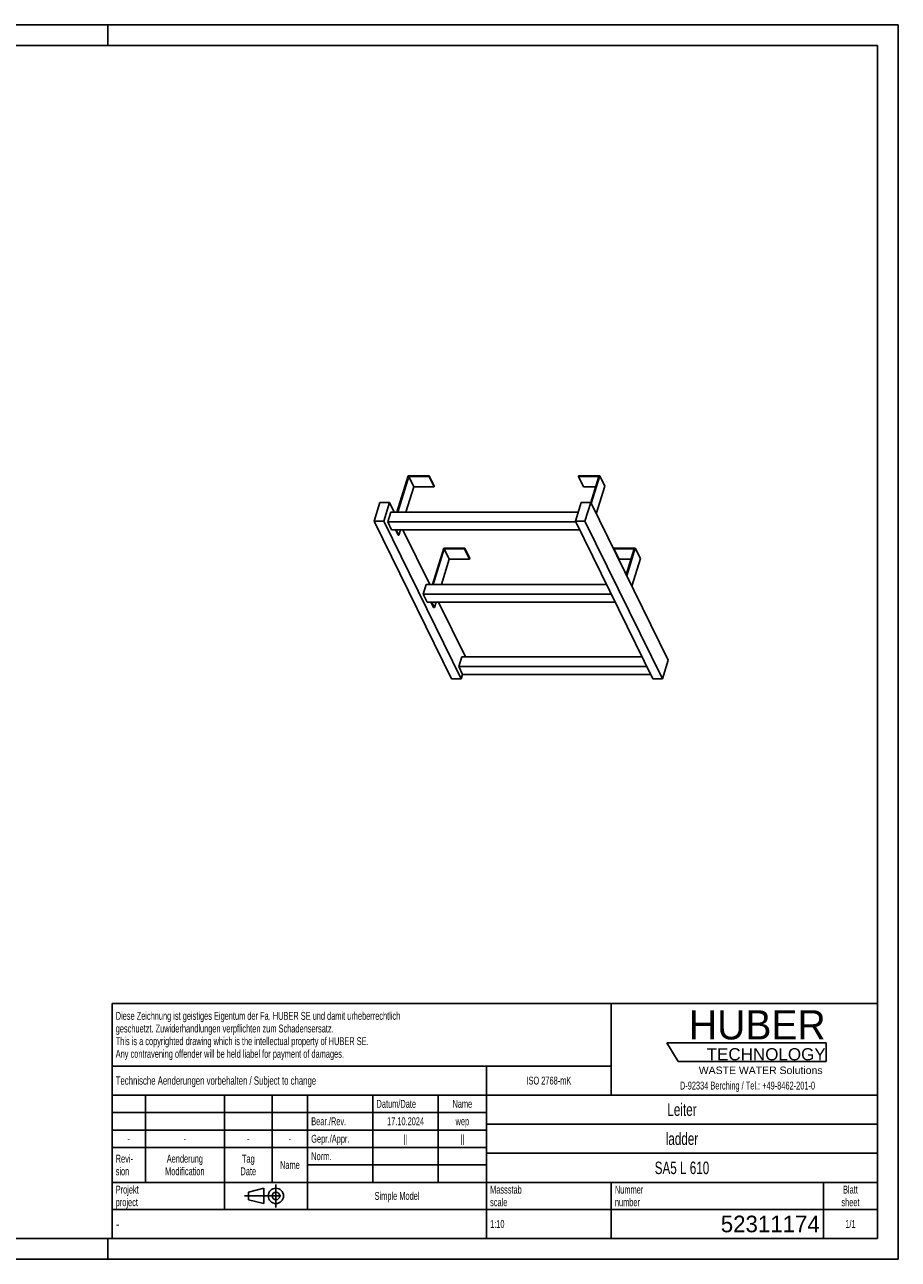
# Model space of a CAD drawing. Header units: millimetres. Extents: x 0 to 4200, y 0 to 2970.
# Tile 2 of 2: x 2100 to 4200, y 0 to 2970. Entities that reach past the tile are written whole.
import ezdxf

# ---------------------------------------------------------------- set-up
doc = ezdxf.new("R2010")
doc.units = ezdxf.units.MM
doc.header["$LTSCALE"] = 231
doc.linetypes.add('CENTER', pattern=[0.6, 0.375, -0.075, 0.075, -0.075])
doc.layers.get('0').update_dxf_attribs({"linetype": 'CONTINUOUS'})
doc.layers.add('HUBER_Logo_BL1', color=7, linetype='CONTINUOUS')
doc.styles.get("Standard").update_dxf_attribs({"font": 'txt', "width": 0.7})
doc.styles.add('TEXTSTYLE_2', font='txt')
doc.styles.add('TEXTSTYLE_3', font='arial.ttf')
doc.styles.add('TEXTSTYLE_4', font='txt', dxfattribs={"width": 0.8})
doc.styles.add('TEXTSTYLE_5', font='txt')

# ---------------------------------------------------------------- blocks, each defined once
blk = doc.blocks.new('HUBER_LOGO_BL1', base_point=(3837.5, 503.7))
at = {"layer": 'HUBER_Logo_BL1', "color": 5, "linetype": 'Continuous'}
for p, q in [((4026.4, 521), (3643.9, 521)), ((3643.9, 521), (3670.9, 476)), ((4026.4, 521), (4026.4, 476)), ((3670.9, 476), (4026.4, 476))]:
    blk.add_line(p, q, dxfattribs=at)
at = {"layer": 'HUBER_Logo_BL1', "color": 2, "linetype": 'Continuous', "attachment_point": 3, "line_spacing_factor": 0.78}
for s, insert, char_height, width, style in [('HUBER\\P\\fArial;\\H29.25;TECHNOLOGY ', (4025.4, 599.1), 70.2, 387.672, 'TEXTSTYLE_2'), ('WASTE WATER Solutions', (4018, 463.6), 18, 297.033, 'TEXTSTYLE_3')]:
    blk.add_mtext(s, dxfattribs=dict(at, insert=insert, char_height=char_height, width=width, style=style))
at = {"layer": 'HUBER_Logo_BL1', "color": 2, "linetype": 'Continuous', "insert": (3837.5, 427.4), "char_height": 19, "width": 810.893, "attachment_point": 2, "line_spacing_factor": 0.96}
blk.add_mtext('D-92334 Berching / Tel.: +49-8462-201-0', dxfattribs=at)
blk = doc.blocks.new('PROJEKTIONSMETHODE_1_BL2', base_point=(2680, 152.5))
at = {"color": 2, "linetype": 'CENTER'}
for p, q in [((2703.8, 180), (2703.8, 125)), ((2628.7, 152.5), (2731.3, 152.5))]:
    blk.add_line(p, q, dxfattribs=at)
at = {"color": 2, "linetype": 'Continuous'}
for p, q in [((2637.8, 161.7), (2674.5, 170.8)), ((2637.8, 143.3), (2637.8, 161.7)), ((2674.5, 134.2), (2674.5, 170.8)), ((2637.8, 143.3), (2674.5, 134.2))]:
    blk.add_line(p, q, dxfattribs=at)
for radius in [18.3, 9.17]:
    blk.add_circle((2703.8, 152.5), radius, dxfattribs=at)
blk = doc.blocks.new('*T11')
at = {"color": 3, "linetype": 'Continuous'}
for p, q in [((0, 0), (1840, 0)), ((0, 0), (0, -565)), ((1200, 0), (1200, -220)), ((1840, 0), (1840, -565)), ((0, -150), (1200, -150)), ((900, -150), (900, -565)), ((0, -220), (1840, -220)), ((80, -220), (80, -430)), ((270, -220), (270, -495)), ((385, -220), (385, -430)), ((470, -220), (470, -495)), ((627, -220), (627, -430)), ((784, -220), (784, -430)), ((0, -262), (900, -262)), ((900, -290), (1840, -290)), ((0, -304), (900, -304)), ((0, -346), (900, -346)), ((900, -360), (1840, -360)), ((470, -388), (900, -388)), ((0, -430), (1840, -430)), ((1200, -430), (1200, -565)), ((1710, -430), (1710, -565)), ((0, -495), (1840, -495)), ((0, -565), (1840, -565))]:
    blk.add_line(p, q, dxfattribs=at)
at = {"color": 2, "linetype": 'Continuous', "line_spacing_factor": 0.96}
for s, insert, char_height, width, attachment_point in [('Diese Zeichnung ist geistiges Eigentum der Fa. HUBER SE und damit urheberrechtlich \\Pgeschuetzt. Zuwiderhandlungen verpflichten zum Schadensersatz.\\PThis is a copyrighted drawing which is the intellectual property of HUBER SE.\\PAny contravening offender will be held liabel for payment of damages.', (8.75, -19.9), 19, 2214.8571, 1), ('Technische Aenderungen vorbehalten / Subject to change', (8.75, -175), 20, 1524.7619, 1), ('ISO 2768-mK', (1050, -175.5), 19, 332.9524, 2), ('Datum/Date', (635.75, -231.5), 19, 292.2381, 1), ('Name', (842, -231.5), 19, 126.6667, 2), ('Leiter', (1370, -240), 30, 240, 2), ('Bear./Rev.', (478.75, -273.5), 19, 272.3333, 1), ('17.10.2024', (705.5, -273.5), 19, 273.2381, 2), ('wep', (842, -273.5), 19, 99.5238, 2), ('-', (40, -315.5), 19, 34.381, 2), ('-', (175, -315.5), 19, 34.381, 2), ('-', (327.5, -315.5), 19, 34.381, 2), ('-', (427.5, -315.5), 19, 34.381, 2), ('Gepr./Appr.', (478.75, -315.5), 19, 299.4762, 1), ('||', (705.5, -315.5), 19, 50.6667, 2), ('||', (842, -315.5), 19, 50.6667, 2), ('ladder', (1370, -310), 30, 251.4286, 2), ('Revi-\\Psion', (8.75, -363.3), 19, 138.4286, 1), ('Aenderung\\PModification', (175, -363.3), 19, 303.0952, 2), ('Tag\\PDate', (327.5, -363.3), 19, 117.619, 2), ('Name', (427.5, -378.5), 19, 126.6667, 2), ('Norm. ', (478.75, -357.5), 19, 175.5238, 1), ('SA5 L 610', (1370, -380), 30, 414.2857, 2), ('Projekt\\Pproject', (8.75, -437.8), 19, 183.6667, 1), ('Massstab\\Pscale', (908.75, -437.8), 19, 224.381, 1), ('Nummer\\Pnumber', (1208.75, -437.8), 19, 186.381, 1), ('Blatt\\Psheet', (1775, -437.8), 19, 137.5238, 2), ('Simple Model', (685, -453), 19, 328.4286, 2), ('1:10', (908.75, -520.5), 19, 94.0952, 1), ('1/1', (1775, -520.5), 19, 79.619, 2)]:
    blk.add_mtext(s, dxfattribs=dict(at, insert=insert, char_height=char_height, width=width, attachment_point=attachment_point))
for s, insert, char_height, width, attachment_point, style in [('-', (8.75, -517.5), 25, 18.3333, 1, 'TEXTSTYLE_4'), ('52311174', (1701.25, -510), 40, 473.3333, 3, 'TEXTSTYLE_5')]:
    blk.add_mtext(s, dxfattribs=dict(at, insert=insert, char_height=char_height, width=width, attachment_point=attachment_point, style=style))

msp = doc.modelspace()

# ---------------------------------------------------------------- linework, layer by layer
at = {"color": 7, "linetype": 'Continuous'}
for p, q in [((0, 2970), (4200, 2970)), ((4200, 0), (4200, 2970)), ((3021.772, 1884.409), (2994.856, 1797.309)), ((2996.698, 1797.309), (3023.13, 1882.843)), ((3072.43, 1884.409), (3021.772, 1884.409)), ((3023.13, 1882.843), (3071.946, 1882.843)), ((3023.13, 1882.843), (3035.332, 1857.978)), ((3071.946, 1882.843), (3072.43, 1884.409)), ((3071.946, 1882.843), (3084.148, 1857.978)), ((3072.43, 1884.409), (3084.632, 1859.545)), ((3431.644, 1884.409), (3431.16, 1882.843)), ((3431.16, 1882.843), (3443.362, 1857.978)), ((3431.16, 1882.843), (3479.976, 1882.843)), ((3482.303, 1884.409), (3431.644, 1884.409)), ((3479.976, 1882.843), (3460.655, 1820.319)), ((3461.789, 1818.027), (3482.303, 1884.409)), ((3482.303, 1884.409), (3494.504, 1859.545)), ((3035.332, 1857.978), (3016.583, 1797.309)), ((3035.332, 1857.978), (3084.148, 1857.978)), ((3084.148, 1857.978), (3084.632, 1859.545)), ((3443.362, 1857.978), (3472.293, 1857.978)), ((3473.991, 1793.163), (3494.504, 1859.545)), ((2954.082, 1820.316), (2940.285, 1775.666)), ((2977.109, 1820.316), (2954.082, 1820.316)), ((2963.311, 1775.666), (2977.109, 1820.316)), ((2988.399, 1797.309), (2977.109, 1820.316)), ((3437.639, 1820.316), (3423.842, 1775.666)), ((3460.666, 1820.316), (3437.639, 1820.316)), ((3446.868, 1775.666), (3460.666, 1820.316)), ((3646.742, 1441.134), (3460.666, 1820.316)), ((2979.942, 1797.309), (2972.68, 1773.809)), ((3430.53, 1797.309), (2979.942, 1797.309)), ((3126.36, 1396.484), (2940.285, 1775.666)), ((2940.285, 1775.666), (2963.311, 1775.666)), ((3149.387, 1396.484), (2963.311, 1775.666)), ((2981.831, 1755.16), (2972.68, 1773.809)), ((3424.753, 1773.809), (2972.68, 1773.809)), ((2981.831, 1755.16), (3433.904, 1755.16)), ((2997.664, 1742.046), (2991.228, 1755.16)), ((2993.07, 1755.16), (2999.506, 1742.046)), ((3003.559, 1755.16), (2999.506, 1742.046)), ((3073.811, 1623.258), (3009.082, 1755.16)), ((3609.917, 1396.484), (3423.842, 1775.666)), ((3423.842, 1775.666), (3446.868, 1775.666)), ((3632.944, 1396.484), (3446.868, 1775.666)), ((2997.664, 1742.046), (2999.506, 1742.046)), ((3107.184, 1710.359), (3080.268, 1623.258)), ((3082.11, 1623.258), (3108.542, 1708.792)), ((3157.842, 1710.359), (3107.184, 1710.359)), ((3108.542, 1708.792), (3157.358, 1708.792)), ((3120.743, 1683.928), (3108.542, 1708.792)), ((3157.358, 1708.792), (3157.842, 1710.359)), ((3169.56, 1683.928), (3157.358, 1708.792)), ((3170.044, 1685.494), (3157.842, 1710.359)), ((3517.056, 1710.359), (3516.572, 1708.792)), ((3528.774, 1683.928), (3516.572, 1708.792)), ((3516.572, 1708.792), (3565.388, 1708.792)), ((3567.714, 1710.359), (3517.056, 1710.359)), ((3565.388, 1708.792), (3546.07, 1646.28)), ((3547.201, 1643.976), (3567.714, 1710.359)), ((3579.916, 1685.494), (3567.714, 1710.359)), ((3120.743, 1683.928), (3101.995, 1623.258)), ((3169.56, 1683.928), (3120.743, 1683.928)), ((3170.044, 1685.494), (3169.56, 1683.928)), ((3557.704, 1683.928), (3528.774, 1683.928)), ((3579.916, 1685.494), (3559.402, 1619.112)), ((3065.354, 1623.258), (3058.092, 1599.758)), ((3498.633, 1623.258), (3065.354, 1623.258)), ((3067.243, 1581.11), (3058.092, 1599.758)), ((3510.165, 1599.758), (3058.092, 1599.758)), ((3067.243, 1581.11), (3519.316, 1581.11)), ((3083.076, 1567.995), (3076.64, 1581.11)), ((3084.918, 1567.995), (3078.482, 1581.11)), ((3088.97, 1581.11), (3084.918, 1567.995)), ((3159.223, 1449.207), (3094.494, 1581.11)), ((3084.918, 1567.995), (3083.076, 1567.995)), ((3150.765, 1449.207), (3143.503, 1425.707)), ((3152.655, 1407.059), (3143.503, 1425.707)), ((3595.577, 1425.707), (3143.503, 1425.707)), ((3584.045, 1449.207), (3150.765, 1449.207)), ((3632.944, 1396.484), (3646.742, 1441.134)), ((3126.36, 1396.484), (3149.387, 1396.484)), ((3149.387, 1396.484), (3152.655, 1407.059)), ((3152.655, 1407.059), (3604.728, 1407.059)), ((3609.917, 1396.484), (3632.944, 1396.484)), ((0, 0), (4200, 0))]:
    msp.add_line(p, q, dxfattribs=at)
at = {"color": 3, "linetype": 'Continuous'}
for p, q in [((4200, 2970), (0, 2970)), ((2300, 2970), (2300, 2920)), ((4200, 2970), (4200, 0)), ((2300, 0), (2300, 50)), ((4200, 0), (0, 0))]:
    msp.add_line(p, q, dxfattribs=at)
at = {"color": 5, "linetype": 'Continuous'}
for p, q in [((4150, 2920), (50, 2920)), ((4150, 50), (4150, 2920)), ((50, 50), (4150, 50))]:
    msp.add_line(p, q, dxfattribs=at)

# ---------------------------------------------------------------- block references
msp.add_blockref('*T11', (2310, 615))
at = {"color": 2, "linetype": 'Continuous'}
msp.add_blockref('PROJEKTIONSMETHODE_1_BL2', (2680, 152.5), dxfattribs=at)
at = {"layer": 'HUBER_Logo_BL1'}
msp.add_blockref('HUBER_LOGO_BL1', (3837.497, 503.742), dxfattribs=at)

doc.saveas('drawing.dxf')
